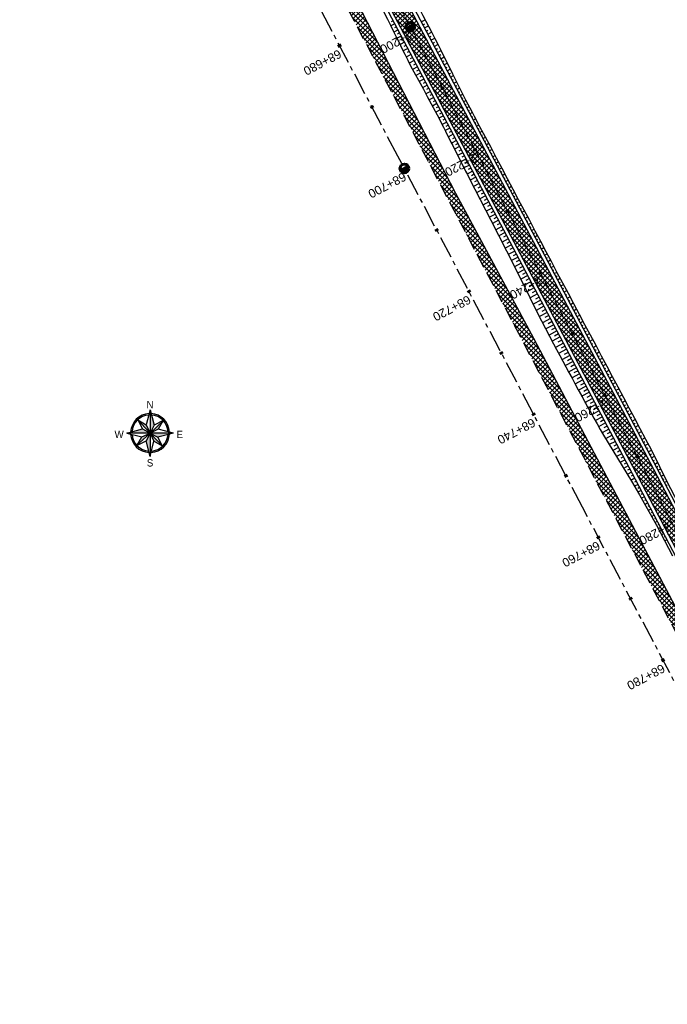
# Model space of a CAD drawing. Header units: metres. Extents: x 7529682 to 7533704, y 5721210 to 5727842.
# Tile 31 of 64: x 7530686 to 7530780, y 5725714 to 5725856. Entities that reach past the tile are written whole.
import ezdxf
from ezdxf.enums import TextEntityAlignment as Align

# ---------------------------------------------------------------- set-up
doc = ezdxf.new("R2010")
doc.units = ezdxf.units.M
doc.linetypes.add('CENTER', pattern=[50.8, 31.75, -6.35, 6.35, -6.35])
doc.linetypes.add('HIDDEN', pattern=[9.525, 6.35, -3.175])
for name, color, linetype in [('C-DROGI-SYTUACJA-ETYKIETY', 7, 'Continuous'), ('D-hatch-pobocza', 131, 'Continuous'), ('D-pobocza', 7, 'Continuous'), ('D-skarpa', 7, 'Continuous'), ('D-skarpa-kreskowanie', 7, 'Continuous')]:
    doc.layers.add(name, color=color, linetype=linetype)
doc.layers.add('D-hatch-ciag-pieszo-rowerowy', color=7, linetype='Continuous', lineweight=13, true_color=0xff9f80)
for name, color, linetype, lineweight in [('D-krawędzie', 7, 'Continuous', 30), ('D-obrzeża', 7, 'Continuous', 30), ('D-opisy', 7, 'Continuous', 30), ('D-oś', 10, 'CENTER', 30), ('PARSI', 252, 'Continuous', 13)]:
    doc.layers.add(name, color=color, linetype=linetype, lineweight=lineweight)
doc.layers.add('poprzeczki', color=7, linetype='Continuous', true_color=0x0000c7)
doc.styles.add('North Arrow Text', font='txt', dxfattribs={"height": 0.1})
doc.styles.get("Standard").update_dxf_attribs({"font": 'arial.ttf'})
pattern_1 = [(45, (0, 0), (-0.33675960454, 0.33675960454), []), (135, (0, 0), (-0.33675960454, -0.33675960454), [])]

# ---------------------------------------------------------------- blocks, each defined once
blk = doc.blocks.new('KRZYZ')
at = {"layer": 'PARSI'}
for p, q in [((5, 0), (-5, 0)), ((0, -5), (0, 5))]:
    blk.add_line(p, q, dxfattribs=at)
blk = doc.blocks.new('orientacja')
at = {"layer": 'D-opisy', "lineweight": 25}
h = blk.add_hatch(color=256, dxfattribs=at)
h.paths.add_polyline_path([(6529063.97, 5548109.12), (6529063.97, 5548093.21), (6529066.73, 5548098.47)])
h.paths.add_polyline_path([(6529072.97, 5548101.66), (6529063.97, 5548093.21), (6529069.55, 5548095.88)])
h.paths.add_polyline_path([(6529079.89, 5548093.21), (6529063.97, 5548093.21), (6529069.23, 5548090.45)])
h.paths.add_polyline_path([(6529063.97, 5548093.21), (6529066.65, 5548087.63), (6529072.42, 5548084.21)])
h.paths.add_polyline_path([(6529063.97, 5548093.21), (6529061.21, 5548087.94), (6529063.97, 5548077.29)])
h.paths.add_polyline_path([(6529063.97, 5548093.21), (6529058.4, 5548090.53), (6529054.98, 5548084.75)])
h.paths.add_polyline_path([(6529058.71, 5548095.97), (6529048.06, 5548093.21), (6529063.97, 5548093.21)])
h.paths.add_polyline_path([(6529061.29, 5548098.78), (6529055.52, 5548102.2), (6529063.97, 5548093.21)])
for points in [[(6529063.97, 5548109.12), (6529061.29, 5548098.78)], [(6529063.97, 5548109.12), (6529063.97, 5548077.29)], [(6529063.97, 5548109.12), (6529066.73, 5548098.47)], [(6529052.23, 5548099.36), (6529053.04, 5548098.94)], [(6529063.97, 5548093.21), (6529054.89, 5548102.87)], [(6529055.52, 5548102.2), (6529058.71, 5548095.97)], [(6529055.52, 5548102.2), (6529061.29, 5548098.78)], [(6529061.29, 5548098.78), (6529063.97, 5548093.21)], [(6529063.97, 5548093.21), (6529073.64, 5548102.28)], [(6529072.97, 5548101.66), (6529066.73, 5548098.47)], [(6529072.97, 5548101.66), (6529069.55, 5548095.88)], [(6529075.92, 5548098.95), (6529075.1, 5548098.55)], [(6529048.06, 5548093.21), (6529058.71, 5548095.97)], [(6529079.89, 5548093.21), (6529048.06, 5548093.21)], [(6529048.06, 5548093.21), (6529058.4, 5548090.53)], [(6529063.97, 5548093.21), (6529054.31, 5548084.13)], [(6529058.4, 5548090.53), (6529063.97, 5548093.21)], [(6529058.71, 5548095.97), (6529063.97, 5548093.21)], [(6529063.97, 5548093.21), (6529061.21, 5548087.94)], [(6529066.73, 5548098.47), (6529063.97, 5548093.21)], [(6529069.55, 5548095.88), (6529063.97, 5548093.21)], [(6529063.97, 5548093.21), (6529073.05, 5548083.54)], [(6529063.97, 5548093.21), (6529069.23, 5548090.45)], [(6529063.97, 5548093.21), (6529066.65, 5548087.63)], [(6529079.89, 5548093.21), (6529069.23, 5548090.45)], [(6529079.89, 5548093.21), (6529069.55, 5548095.88)], [(6529052.02, 5548087.46), (6529052.85, 5548087.86)], [(6529054.98, 5548084.75), (6529058.4, 5548090.53)], [(6529054.98, 5548084.75), (6529061.21, 5548087.94)], [(6529063.97, 5548077.29), (6529061.21, 5548087.94)], [(6529063.97, 5548077.29), (6529066.65, 5548087.63)], [(6529072.42, 5548084.21), (6529066.65, 5548087.63)], [(6529072.42, 5548084.21), (6529069.23, 5548090.45)], [(6529074.9, 5548087.47), (6529075.71, 5548087.05)], [(6529065.76, 5548080.99), (6529065.89, 5548080.09)], [(6529069.32, 5548082.08), (6529069.72, 5548081.26)]]:
    blk.add_lwpolyline(points, dxfattribs=at)
for radius, start, end in [(13.26, 92.99502, 177.00498), (12.34, 94.34345, 175.65655), (13.26, 2.99502, 87.00498), (12.34, 4.34345, 85.65655), (13.26, 182.99502, 267.00498), (12.34, 184.34345, 265.65655), (13.26, 272.99502, 357.00498), (12.34, 274.34345, 355.65655)]:
    blk.add_arc((6529063.97, 5548093.21), radius, start, end, dxfattribs=at)
at = {"layer": 'D-opisy', "lineweight": 25, "xscale": 0.6489600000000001, "yscale": 0.6489600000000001, "zscale": 0.6489600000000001, "rotation": 306.822681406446}
blk.add_blockref('KRZYZ', (6529063.97, 5548093.21), dxfattribs=at)
at = {"layer": 'D-opisy', "lineweight": 25, "style": 'North Arrow Text'}
for s, p in [('N', (6529063.97, 5548108.61)), ('W', (6529042.87, 5548088.29)), ('E', (6529084.28, 5548088.29)), ('S', (6529063.97, 5548068.88))]:
    blk.add_text(s, height=4.96, dxfattribs=at).set_placement(p, align=Align.BOTTOM_CENTER)
blk = doc.blocks.new('kilometraz')
at = {"linetype": 'ByBlock', "lineweight": -2}
blk.add_hatch(color=0, dxfattribs=at).paths.add_polyline_path([(0, -0.28125, 0.41421356), (0.28125, 0, 0.41421356), (0, 0.28125)])
at = {"color": 0, "linetype": 'ByBlock', "lineweight": -2}
blk.add_line((0, 0.28125), (0, -0.28125), dxfattribs=at)
blk.add_circle((0, 0), 0.28125, dxfattribs=at)
blk = doc.blocks.new('AeccTickLine')
at = {"color": 0, "linetype": 'ByBlock', "lineweight": -2}
blk.add_line((0, 1), (0, -1), dxfattribs=at)

msp = doc.modelspace()

# ---------------------------------------------------------------- hatches: boundary and pattern name
at = {"layer": 'D-hatch-ciag-pieszo-rowerowy'}
h = msp.add_hatch(dxfattribs=at)
h.set_pattern_fill('ANSI37', color=256, scale=0.15, style=0)
h.set_pattern_definition(pattern_1)
h.paths.add_polyline_path([(7530714.41, 5725910.76), (7530696.21, 5725945.27), (7530692.66, 5725952.01), (7530691.54, 5725951.45), (7530695.1, 5725944.69), (7530713.31, 5725910.18), (7530731.23, 5725876.24), (7530749.94, 5725840.8), (7530759.63, 5725822.46), (7530760.74, 5725823.04), (7530751.05, 5725841.38), (7530732.33, 5725876.83)])
h.paths.add_polyline_path([(7530713.31, 5725910.18), (7530695.1, 5725944.69), (7530691.54, 5725951.45), (7530690.43, 5725950.89), (7530693.99, 5725944.1), (7530712.2, 5725909.6), (7530730.12, 5725875.66), (7530748.84, 5725840.22), (7530758.52, 5725821.88), (7530759.63, 5725822.46), (7530749.94, 5725840.8), (7530731.23, 5725876.24)])
h = msp.add_hatch(dxfattribs=at)
h.set_pattern_fill('ANSI37', color=256, scale=0.15, style=0)
h.set_pattern_definition(pattern_1)
edge = h.paths.add_edge_path()
edge.add_line((7530776.61, 5725790.32), (7530759.63, 5725822.46))
edge.add_line((7530759.63, 5725822.46), (7530758.52, 5725821.88))
edge.add_line((7530758.52, 5725821.88), (7530775.5, 5725789.74))
edge.add_line((7530775.5, 5725789.74), (7530792.73, 5725756.83))
edge.add_line((7530792.73, 5725756.83), (7530803.87, 5725735.73))
edge.add_arc((7530538.59, 5725595.64), 300, 26.8973, 27.8367, ccw=False)
edge.add_line((7530806.13, 5725731.36), (7530814.97, 5725713.94))
edge.add_line((7530814.97, 5725713.94), (7530815.85, 5725714.98))
edge.add_line((7530815.85, 5725714.98), (7530807.24, 5725731.94))
edge.add_arc((7530539.69, 5725596.23), 300, 26.8973, 27.8367)
edge.add_line((7530804.98, 5725736.31), (7530793.84, 5725757.42))
edge.add_line((7530793.84, 5725757.42), (7530776.61, 5725790.32))
edge = h.paths.add_edge_path()
edge.add_line((7530816.04, 5725715.21), (7530816.72, 5725716.02))
edge.add_line((7530816.72, 5725716.02), (7530808.34, 5725732.53))
edge.add_arc((7530540.8, 5725596.81), 300, 26.8973, 27.8367)
edge.add_line((7530806.08, 5725736.9), (7530794.94, 5725758))
edge.add_line((7530794.94, 5725758), (7530777.71, 5725790.9))
edge.add_line((7530777.71, 5725790.9), (7530760.74, 5725823.04))
edge.add_line((7530760.74, 5725823.04), (7530759.63, 5725822.46))
edge.add_line((7530759.63, 5725822.46), (7530776.61, 5725790.32))
edge.add_line((7530776.61, 5725790.32), (7530793.84, 5725757.42))
edge.add_line((7530793.84, 5725757.42), (7530804.98, 5725736.31))
edge.add_arc((7530539.69, 5725596.23), 300, 26.8973, 27.8367, ccw=False)
edge.add_line((7530807.24, 5725731.94), (7530815.85, 5725714.98))
edge.add_line((7530815.85, 5725714.98), (7530816.04, 5725715.21))
at = {"layer": 'D-hatch-pobocza'}
h = msp.add_hatch(dxfattribs=at)
h.set_pattern_fill('ANSI37', color=256, scale=0.15, style=0)
h.set_pattern_definition(pattern_1)
h.paths.add_polyline_path([(7530720.98, 5725884.44), (7530708.37, 5725908.34), (7530695.8, 5725932.28), (7530687.36, 5725949.02), (7530675.51, 5725970.87), (7530663.29, 5725994.02), (7530649.63, 5726020.19), (7530635.9, 5726046.17), (7530600.69, 5726114.06), (7530599.74, 5726113.51), (7530641.56, 5726032.01), (7530660.96, 5725995.07), (7530689.13, 5725941.54), (7530707.34, 5725907.03), (7530725.26, 5725873.09), (7530743.97, 5725837.65), (7530770.53, 5725787.12), (7530787.86, 5725754.27), (7530809.81, 5725712.7), (7530812.03, 5725712.54), (7530798.84, 5725737.15), (7530787.35, 5725758.8), (7530776.05, 5725780.2), (7530760.43, 5725809.79), (7530749.22, 5725830.63), (7530733.52, 5725861.06)])

# ---------------------------------------------------------------- linework, layer by layer
at = {"layer": 'D-krawędzie', "linetype": 'HIDDEN', "ltscale": 0.3, "flags": 128}
msp.add_lwpolyline([(7530572.01, 5726166.06), (7530599.74, 5726113.52), (7530641.56, 5726032.01), (7530660.96, 5725995.07), (7530689.13, 5725941.54), (7530707.34, 5725907.03), (7530725.26, 5725873.09), (7530743.97, 5725837.65), (7530770.53, 5725787.12), (7530787.86, 5725754.27), (7530809.9, 5725712.54), (7530824.74, 5725684.39), (7530840.86, 5725653.69), (7530860.68, 5725616.15), (7530865.28, 5725607.39), (7530878.05, 5725583.08), (7530918.17, 5725507.18), (7530950.16, 5725446.31), (7530993.42, 5725364.26), (7531022.77, 5725308.72), (7531053.81, 5725249.87), (7531081.17, 5725197.87), (7531103.9, 5725154.54), (7531128.12, 5725108.45), (7531149.3, 5725068.25), (7531167.38, 5725033.77), (7531197.16, 5724976.99), (7531228.15, 5724918.03), (7531253.15, 5724870.49), (7531286.8, 5724806.65), (7531306.74, 5724768.66), (7531335.09, 5724714.65), (7531357.32, 5724672.44), (7531373.64, 5724641.45), (7531392.16, 5724606), (7531418.48, 5724555.85), (7531439.73, 5724515.58), (7531476.36, 5724446.19), (7531491.8, 5724416.76), (7531531.9, 5724339.93), (7531557.23, 5724291.66), (7531569.85, 5724267.58), (7531591.38, 5724226.55), (7531610, 5724191.1), (7531616.88, 5724178), (7531629.98, 5724153.03), (7531641.01, 5724132.02), (7531664.91, 5724087.62), (7531677.64, 5724064.79), (7531683.11, 5724054.99), (7531686.75, 5724048.18), (7531695.45, 5724031.7), (7531703.75, 5724015.92), (7531709.21, 5724005.51), (7531719.39, 5723986.15), (7531726.3, 5723973), (7531732.74, 5723960.74), (7531735.13, 5723956.19)], dxfattribs=at)
at = {"layer": 'D-obrzeża'}
for points in [[(7530816.72, 5725716.02), (7530808.34, 5725732.53, 0.004099), (7530806.08, 5725736.9), (7530794.94, 5725758), (7530777.71, 5725790.9), (7530751.05, 5725841.38), (7530732.33, 5725876.83), (7530714.41, 5725910.76), (7530696.21, 5725945.27), (7530668.05, 5725998.78), (7530664.91, 5726005.01, 0.00515), (7530662.07, 5726010.5), (7530653.61, 5726026.49, -0.00515), (7530650.77, 5726031.98), (7530642.16, 5726049.1), (7530627.43, 5726076.94), (7530607.07, 5726115.58, 0.017191), (7530603.66, 5726121.55), (7530600.46, 5726126.73, -0.223174), (7530600.17, 5726129.27), (7530602.62, 5726136.56), (7530601.53, 5726138.66)], [(7530597.42, 5726127.91, 0.123992), (7530598.09, 5726125.82), (7530601.49, 5726120.31, -0.017191), (7530604.9, 5726114.34), (7530625.21, 5726075.79), (7530639.93, 5726047.96), (7530648.54, 5726030.86, 0.00515), (7530651.37, 5726025.37), (7530659.84, 5726009.38, -0.00515), (7530662.68, 5726003.89), (7530665.83, 5725997.63), (7530693.99, 5725944.1), (7530712.2, 5725909.6), (7530730.12, 5725875.66), (7530748.84, 5725840.22), (7530775.5, 5725789.74), (7530792.73, 5725756.83), (7530803.87, 5725735.73, -0.004099), (7530806.13, 5725731.36), (7530819.01, 5725705.98)]]:
    msp.add_lwpolyline(points, format="xyb", dxfattribs=at)
at = {"layer": 'D-oś', "ltscale": 0.1}
msp.add_lwpolyline([(7530915.08, 5725505.55), (7530874.95, 5725581.45), (7530862.19, 5725605.76), (7530857.58, 5725614.52), (7530837.76, 5725652.06), (7530821.64, 5725682.76), (7530806.8, 5725710.91), (7530784.77, 5725752.63), (7530767.43, 5725785.49), (7530740.87, 5725836.02), (7530722.16, 5725871.46), (7530704.24, 5725905.4), (7530686.03, 5725939.91), (7530657.86, 5725993.44), (7530638.45, 5726030.39), (7530594.85, 5726110.89), (7530594.85, 5726110.89), (7530594.85, 5726110.89), (7530540.21, 5726214.45)], dxfattribs=at)
at = {"layer": 'D-oś', "ltscale": 0.03}
msp.add_lwpolyline([(7530731.23, 5725876.24), (7530749.94, 5725840.8), (7530776.61, 5725790.32), (7530793.84, 5725757.42), (7530804.98, 5725736.31, -0.004099), (7530807.24, 5725731.94), (7530820.11, 5725706.57), (7530830.27, 5725687.3), (7530846.39, 5725656.6), (7530866.2, 5725619.07), (7530877.76, 5725597.08, 0.133536), (7530884.91, 5725589.39), (7530887.48, 5725587.79, -0.133608), (7530894.64, 5725580.1), (7530904.4, 5725561.51, -0.112773)], format="xyb", dxfattribs=at)
at = {"layer": 'D-pobocza'}
for points in [[(7530817.07, 5725716.43), (7530808.79, 5725732.76, 0.004099), (7530806.53, 5725737.13), (7530795.38, 5725758.23), (7530778.16, 5725791.14), (7530751.49, 5725841.62), (7530732.77, 5725877.06), (7530714.85, 5725911), (7530696.65, 5725945.5), (7530668.49, 5725999.02), (7530665.36, 5726005.24, 0.00515), (7530662.52, 5726010.73), (7530654.05, 5726026.72, -0.00515), (7530651.22, 5726032.21), (7530642.6, 5726049.33), (7530627.87, 5726077.17), (7530607.52, 5726115.82, 0.017191), (7530604.09, 5726121.81), (7530600.89, 5726126.99, -0.095206), (7530600.55, 5726127.88)], [(7530602.01, 5726118.49, -0.012618), (7530604.46, 5726114.11), (7530624.76, 5726075.56), (7530639.48, 5726047.74), (7530648.09, 5726030.63, 0.00515), (7530650.93, 5726025.14), (7530659.4, 5726009.16, -0.00515), (7530662.23, 5726003.66), (7530665.39, 5725997.4), (7530693.55, 5725943.87), (7530711.76, 5725909.36), (7530729.68, 5725875.43), (7530748.39, 5725839.98), (7530775.06, 5725789.51), (7530792.29, 5725756.6), (7530803.43, 5725735.5, -0.004099), (7530805.69, 5725731.13), (7530814.62, 5725713.53)]]:
    msp.add_lwpolyline(points, format="xyb", dxfattribs=at)
msp.add_lwpolyline([(7530798.84, 5725737.15), (7530787.35, 5725758.8), (7530776.05, 5725780.2), (7530760.43, 5725809.79), (7530749.22, 5725830.63), (7530733.52, 5725861.06), (7530720.98, 5725884.44), (7530708.37, 5725908.34), (7530695.8, 5725932.28), (7530687.36, 5725949.02), (7530675.51, 5725970.87), (7530663.29, 5725994.02), (7530649.63, 5726020.19), (7530635.9, 5726046.17), (7530600.69, 5726114.06), (7530599.74, 5726113.51)], dxfattribs=at)
at = {"layer": 'D-skarpa', "linetype": 'Continuous'}
for points in [[(7530739.99, 5725864.54, -0.009506), (7530747.04, 5725851.31), (7530748.74, 5725847.87), (7530749.26, 5725846.82), (7530750.62, 5725844.13), (7530751.54, 5725842.37), (7530751.84, 5725841.8, 0.000237), (7530777.32, 5725793.79), (7530778.56, 5725791.35), (7530779.54, 5725789.3), (7530781.84, 5725784.86)], [(7530736.03, 5725862.45, -0.001667), (7530742.69, 5725849.01), (7530744.54, 5725845.65), (7530745.1, 5725844.63), (7530746.52, 5725841.96), (7530747.43, 5725840.2), (7530747.72, 5725839.63, -0.001221), (7530751.93, 5725831.27), (7530754.23, 5725826.83), (7530756.51, 5725822.38), (7530758.75, 5725817.91), (7530760.99, 5725813.44), (7530763.29, 5725809, 0.00634), (7530770.47, 5725795.83), (7530774.5, 5725789.21), (7530775.65, 5725787.26), (7530778.12, 5725782.91), (7530780.39, 5725778.46)]]:
    msp.add_lwpolyline(points, format="xyb", dxfattribs=at)
at = {"layer": 'D-skarpa-kreskowanie', "linetype": 'Continuous'}
for p, q in [((7530740.42, 5725855.08, 107.35), (7530739.86, 5725854.79, 106.92)), ((7530740.19, 5725855.53, 107.36), (7530739.91, 5725855.38, 107.15)), ((7530744.23, 5725855.37, 107.46), (7530744.79, 5725855.67, 107.03)), ((7530744.46, 5725854.93, 107.45), (7530744.74, 5725855.08, 107.24)), ((7530744.69, 5725854.48, 107.44), (7530745.25, 5725854.78, 107.02)), ((7530740.89, 5725854.2, 107.33), (7530740.3, 5725853.89, 106.89)), ((7530740.65, 5725854.64, 107.34), (7530740.37, 5725854.49, 107.13)), ((7530741.35, 5725853.32, 107.32), (7530740.75, 5725853, 106.86)), ((7530741.12, 5725853.76, 107.33), (7530740.82, 5725853.6, 107.1)), ((7530744.93, 5725854.04, 107.44), (7530745.2, 5725854.19, 107.23)), ((7530745.16, 5725853.6, 107.43), (7530745.71, 5725853.89, 107.01)), ((7530741.82, 5725852.43, 107.31), (7530741.18, 5725852.1, 106.83)), ((7530741.59, 5725852.87, 107.31), (7530741.28, 5725852.71, 107.08)), ((7530742.05, 5725851.99, 107.3), (7530741.73, 5725851.82, 107.05)), ((7530745.39, 5725853.16, 107.42), (7530745.67, 5725853.3, 107.22)), ((7530745.63, 5725852.72, 107.41), (7530746.17, 5725853, 107.01)), ((7530745.86, 5725852.27, 107.41), (7530746.13, 5725852.42, 107.21)), ((7530746.09, 5725851.83, 107.4), (7530746.63, 5725852.11, 107)), ((7530742.29, 5725851.55, 107.29), (7530741.62, 5725851.2, 106.79)), ((7530742.75, 5725850.66, 107.28), (7530742.06, 5725850.3, 106.76)), ((7530742.52, 5725851.11, 107.29), (7530742.18, 5725850.93, 107.03)), ((7530746.33, 5725851.39, 107.39), (7530746.59, 5725851.53, 107.19)), ((7530746.56, 5725850.95, 107.39), (7530747.09, 5725851.22, 106.99)), ((7530746.8, 5725850.51, 107.38), (7530747.05, 5725850.64, 107.19)), ((7530743.22, 5725849.78, 107.26), (7530742.5, 5725849.4, 106.72)), ((7530742.99, 5725850.22, 107.27), (7530742.63, 5725850.03, 107)), ((7530743.45, 5725849.34, 107.26), (7530743.09, 5725849.14, 106.98)), ((7530747.03, 5725850.06, 107.37), (7530747.53, 5725850.33, 107)), ((7530747.26, 5725849.62, 107.37), (7530747.51, 5725849.75, 107.18)), ((7530747.5, 5725849.18, 107.36), (7530747.97, 5725849.43, 107)), ((7530743.69, 5725848.89, 107.25), (7530742.96, 5725848.51, 106.7)), ((7530744.15, 5725848.01, 107.24), (7530743.45, 5725847.64, 106.7)), ((7530743.92, 5725848.45, 107.24), (7530743.56, 5725848.26, 106.97)), ((7530747.73, 5725848.74, 107.35), (7530747.96, 5725848.86, 107.18)), ((7530747.96, 5725848.29, 107.35), (7530748.41, 5725848.53, 107.01)), ((7530748.2, 5725847.85, 107.34), (7530748.42, 5725847.97, 107.17)), ((7530744.62, 5725847.13, 107.22), (7530743.93, 5725846.76, 106.7)), ((7530744.39, 5725847.57, 107.23), (7530744.04, 5725847.38, 106.97)), ((7530745.09, 5725846.24, 107.21), (7530744.41, 5725845.88, 106.7)), ((7530744.86, 5725846.68, 107.22), (7530744.51, 5725846.5, 106.96)), ((7530748.43, 5725847.41, 107.33), (7530748.86, 5725847.64, 107.01)), ((7530748.66, 5725846.97, 107.33), (7530748.87, 5725847.08, 107.17)), ((7530748.9, 5725846.53, 107.32), (7530749.3, 5725846.74, 107.02)), ((7530745.56, 5725845.36, 107.2), (7530744.89, 5725845.01, 106.7)), ((7530745.32, 5725845.8, 107.2), (7530744.99, 5725845.62, 106.95)), ((7530745.79, 5725844.92, 107.19), (7530745.46, 5725844.74, 106.94)), ((7530749.13, 5725846.08, 107.32), (7530749.33, 5725846.19, 107.17)), ((7530749.36, 5725845.64, 107.32), (7530749.75, 5725845.85, 107.02)), ((7530749.6, 5725845.2, 107.31), (7530749.79, 5725845.3, 107.17)), ((7530749.83, 5725844.76, 107.31), (7530750.21, 5725844.96, 107.03)), ((7530746.02, 5725844.47, 107.19), (7530745.37, 5725844.13, 106.69)), ((7530746.49, 5725843.59, 107.18), (7530745.84, 5725843.24, 106.69)), ((7530746.26, 5725844.03, 107.19), (7530745.93, 5725843.86, 106.94)), ((7530750.06, 5725844.32, 107.31), (7530750.25, 5725844.41, 107.17)), ((7530750.3, 5725843.87, 107.31), (7530750.66, 5725844.06, 107.03)), ((7530750.53, 5725843.43, 107.31), (7530750.71, 5725843.53, 107.17)), ((7530746.96, 5725842.7, 107.18), (7530746.31, 5725842.36, 106.69)), ((7530746.72, 5725843.15, 107.18), (7530746.4, 5725842.97, 106.93)), ((7530747.19, 5725842.26, 107.18), (7530746.87, 5725842.09, 106.93)), ((7530750.76, 5725842.99, 107.31), (7530751.12, 5725843.18, 107.04)), ((7530751, 5725842.55, 107.31), (7530751.18, 5725842.64, 107.18)), ((7530751.23, 5725842.11, 107.31), (7530751.58, 5725842.29, 107.05)), ((7530747.42, 5725841.82, 107.18), (7530746.77, 5725841.48, 106.68)), ((7530747.89, 5725840.94, 107.18), (7530747.23, 5725840.59, 106.68)), ((7530747.66, 5725841.38, 107.18), (7530747.33, 5725841.2, 106.93)), ((7530751.46, 5725841.66, 107.32), (7530751.64, 5725841.76, 107.18)), ((7530751.7, 5725841.22, 107.32), (7530752.05, 5725841.41, 107.05)), ((7530751.93, 5725840.78, 107.33), (7530752.11, 5725840.87, 107.19)), ((7530748.36, 5725840.05, 107.19), (7530747.68, 5725839.7, 106.68)), ((7530748.12, 5725840.49, 107.18), (7530747.79, 5725840.32, 106.93)), ((7530748.82, 5725839.17, 107.2), (7530748.13, 5725838.8, 106.67)), ((7530748.59, 5725839.61, 107.19), (7530748.25, 5725839.43, 106.93)), ((7530752.17, 5725840.34, 107.33), (7530752.52, 5725840.53, 107.06)), ((7530752.4, 5725839.89, 107.34), (7530752.58, 5725839.99, 107.2)), ((7530752.63, 5725839.45, 107.34), (7530752.99, 5725839.64, 107.07)), ((7530749.29, 5725838.28, 107.21), (7530748.58, 5725837.91, 106.67)), ((7530749.06, 5725838.73, 107.2), (7530748.71, 5725838.54, 106.94)), ((7530749.53, 5725837.84, 107.21), (7530749.16, 5725837.65, 106.94)), ((7530752.87, 5725839.01, 107.35), (7530753.05, 5725839.11, 107.21)), ((7530753.1, 5725838.57, 107.36), (7530753.46, 5725838.76, 107.08)), ((7530753.33, 5725838.13, 107.36), (7530753.52, 5725838.22, 107.22)), ((7530753.57, 5725837.68, 107.37), (7530753.94, 5725837.88, 107.09)), ((7530749.76, 5725837.4, 107.22), (7530749.02, 5725837.01, 106.66)), ((7530750.23, 5725836.52, 107.23), (7530749.47, 5725836.11, 106.66)), ((7530749.99, 5725836.96, 107.23), (7530749.62, 5725836.76, 106.94)), ((7530753.8, 5725837.24, 107.37), (7530753.99, 5725837.34, 107.23)), ((7530754.03, 5725836.8, 107.38), (7530754.4, 5725837, 107.1)), ((7530754.27, 5725836.36, 107.39), (7530754.45, 5725836.46, 107.25)), ((7530750.69, 5725835.63, 107.24), (7530749.92, 5725835.22, 106.66)), ((7530750.46, 5725836.07, 107.24), (7530750.07, 5725835.87, 106.95)), ((7530750.93, 5725835.19, 107.25), (7530750.54, 5725834.98, 106.95)), ((7530754.5, 5725835.92, 107.39), (7530754.87, 5725836.11, 107.11)), ((7530754.73, 5725835.47, 107.4), (7530754.92, 5725835.57, 107.26)), ((7530754.97, 5725835.03, 107.4), (7530755.34, 5725835.23, 107.12)), ((7530751.16, 5725834.75, 107.26), (7530750.37, 5725834.33, 106.66)), ((7530751.63, 5725833.86, 107.27), (7530750.83, 5725833.44, 106.66)), ((7530751.39, 5725834.3, 107.26), (7530751, 5725834.09, 106.96)), ((7530755.2, 5725834.59, 107.41), (7530755.39, 5725834.69, 107.27)), ((7530755.44, 5725834.15, 107.41), (7530755.81, 5725834.35, 107.13)), ((7530755.67, 5725833.7, 107.42), (7530755.86, 5725833.8, 107.28)), ((7530755.9, 5725833.26, 107.43), (7530756.28, 5725833.46, 107.14)), ((7530752.09, 5725832.98, 107.28), (7530751.28, 5725832.55, 106.67)), ((7530751.86, 5725833.42, 107.27), (7530751.46, 5725833.21, 106.97)), ((7530752.56, 5725832.09, 107.29), (7530751.74, 5725831.66, 106.67)), ((7530752.33, 5725832.54, 107.28), (7530751.92, 5725832.32, 106.98)), ((7530756.14, 5725832.82, 107.43), (7530756.32, 5725832.92, 107.29)), ((7530756.37, 5725832.38, 107.44), (7530756.75, 5725832.58, 107.15)), ((7530753.03, 5725831.21, 107.3), (7530752.19, 5725830.77, 106.67)), ((7530752.79, 5725831.65, 107.3), (7530752.38, 5725831.43, 106.98)), ((7530753.26, 5725830.77, 107.31), (7530752.84, 5725830.55, 106.99)), ((7530756.6, 5725831.94, 107.44), (7530756.79, 5725832.04, 107.3)), ((7530756.84, 5725831.49, 107.45), (7530757.22, 5725831.69, 107.16)), ((7530757.07, 5725831.05, 107.46), (7530757.26, 5725831.15, 107.31)), ((7530757.3, 5725830.61, 107.46), (7530757.68, 5725830.81, 107.17)), ((7530753.5, 5725830.33, 107.31), (7530752.65, 5725829.88, 106.68)), ((7530753.96, 5725829.44, 107.33), (7530753.11, 5725828.99, 106.69)), ((7530753.73, 5725829.88, 107.32), (7530753.31, 5725829.66, 107)), ((7530757.54, 5725830.17, 107.47), (7530757.73, 5725830.27, 107.32)), ((7530757.77, 5725829.73, 107.47), (7530758.15, 5725829.93, 107.19)), ((7530758, 5725829.28, 107.48), (7530758.2, 5725829.39, 107.33)), ((7530754.43, 5725828.56, 107.34), (7530753.57, 5725828.11, 106.69)), ((7530754.2, 5725829, 107.33), (7530753.77, 5725828.77, 107.01)), ((7530754.66, 5725828.12, 107.34), (7530754.23, 5725827.89, 107.02)), ((7530758.24, 5725828.84, 107.49), (7530758.62, 5725829.04, 107.2)), ((7530758.47, 5725828.4, 107.49), (7530758.66, 5725828.5, 107.35)), ((7530758.7, 5725827.96, 107.5), (7530759.09, 5725828.16, 107.21)), ((7530754.9, 5725827.67, 107.35), (7530754.04, 5725827.22, 106.7)), ((7530755.36, 5725826.79, 107.36), (7530754.49, 5725826.33, 106.7)), ((7530755.13, 5725827.23, 107.35), (7530754.7, 5725827, 107.03)), ((7530758.94, 5725827.52, 107.5), (7530759.13, 5725827.62, 107.36)), ((7530759.17, 5725827.07, 107.51), (7530759.56, 5725827.28, 107.22)), ((7530759.41, 5725826.63, 107.51), (7530759.6, 5725826.73, 107.37)), ((7530759.64, 5725826.19, 107.52), (7530760.03, 5725826.39, 107.23)), ((7530755.83, 5725825.9, 107.37), (7530754.95, 5725825.44, 106.71)), ((7530755.6, 5725826.35, 107.37), (7530755.16, 5725826.12, 107.04)), ((7530756.3, 5725825.02, 107.38), (7530755.4, 5725824.55, 106.71)), ((7530756.06, 5725825.46, 107.38), (7530755.62, 5725825.23, 107.04)), ((7530759.87, 5725825.75, 107.53), (7530760.07, 5725825.85, 107.38)), ((7530760.11, 5725825.3, 107.53), (7530760.5, 5725825.51, 107.24)), ((7530760.34, 5725824.86, 107.54), (7530760.54, 5725824.97, 107.39)), ((7530756.77, 5725824.14, 107.4), (7530755.86, 5725823.66, 106.71)), ((7530756.53, 5725824.58, 107.39), (7530756.08, 5725824.34, 107.05)), ((7530757, 5725823.69, 107.4), (7530756.54, 5725823.45, 107.06)), ((7530760.57, 5725824.42, 107.54), (7530760.96, 5725824.63, 107.25)), ((7530760.81, 5725823.98, 107.55), (7530761, 5725824.08, 107.4)), ((7530761.04, 5725823.54, 107.56), (7530761.43, 5725823.74, 107.26)), ((7530757.23, 5725823.25, 107.41), (7530756.31, 5725822.77, 106.72)), ((7530757.7, 5725822.37, 107.42), (7530756.76, 5725821.87, 106.71)), ((7530757.47, 5725822.81, 107.41), (7530757, 5725822.57, 107.06)), ((7530761.27, 5725823.09, 107.56), (7530761.47, 5725823.2, 107.41)), ((7530761.51, 5725822.65, 107.57), (7530761.9, 5725822.86, 107.27)), ((7530761.74, 5725822.21, 107.57), (7530761.94, 5725822.31, 107.42)), ((7530758.17, 5725821.48, 107.43), (7530757.21, 5725820.98, 106.71)), ((7530757.93, 5725821.93, 107.43), (7530757.46, 5725821.68, 107.07)), ((7530758.4, 5725821.04, 107.44), (7530757.92, 5725820.79, 107.07)), ((7530761.97, 5725821.77, 107.58), (7530762.37, 5725821.98, 107.28)), ((7530762.21, 5725821.33, 107.58), (7530762.41, 5725821.43, 107.44)), ((7530762.44, 5725820.88, 107.59), (7530762.84, 5725821.09, 107.29)), ((7530758.63, 5725820.6, 107.44), (7530757.66, 5725820.08, 106.71)), ((7530759.1, 5725819.72, 107.45), (7530758.11, 5725819.19, 106.71)), ((7530758.87, 5725820.16, 107.45), (7530758.38, 5725819.9, 107.08)), ((7530762.68, 5725820.44, 107.6), (7530762.87, 5725820.55, 107.45)), ((7530762.91, 5725820, 107.6), (7530763.31, 5725820.21, 107.3)), ((7530763.14, 5725819.56, 107.61), (7530763.34, 5725819.66, 107.46)), ((7530763.38, 5725819.12, 107.61), (7530763.78, 5725819.33, 107.31)), ((7530759.57, 5725818.83, 107.47), (7530758.55, 5725818.3, 106.7)), ((7530759.33, 5725819.27, 107.46), (7530758.83, 5725819.01, 107.08)), ((7530760.03, 5725817.95, 107.48), (7530759, 5725817.4, 106.7)), ((7530759.8, 5725818.39, 107.47), (7530759.29, 5725818.12, 107.09)), ((7530763.61, 5725818.67, 107.62), (7530763.81, 5725818.78, 107.47)), ((7530763.84, 5725818.23, 107.63), (7530764.25, 5725818.44, 107.32)), ((7530764.08, 5725817.79, 107.63), (7530764.28, 5725817.9, 107.48)), ((7530760.5, 5725817.06, 107.49), (7530759.45, 5725816.51, 106.7)), ((7530760.27, 5725817.5, 107.48), (7530759.75, 5725817.23, 107.09)), ((7530760.74, 5725816.62, 107.5), (7530760.2, 5725816.34, 107.1)), ((7530764.31, 5725817.35, 107.64), (7530764.71, 5725817.56, 107.33)), ((7530764.54, 5725816.9, 107.64), (7530764.75, 5725817.01, 107.49)), ((7530764.78, 5725816.46, 107.65), (7530765.18, 5725816.68, 107.34)), ((7530760.97, 5725816.18, 107.5), (7530759.9, 5725815.61, 106.69)), ((7530761.44, 5725815.29, 107.51), (7530760.35, 5725814.72, 106.69)), ((7530761.2, 5725815.74, 107.51), (7530760.66, 5725815.45, 107.1)), ((7530765.01, 5725816.02, 107.66), (7530765.21, 5725816.13, 107.5)), ((7530765.24, 5725815.58, 107.66), (7530765.65, 5725815.79, 107.35)), ((7530765.48, 5725815.14, 107.67), (7530765.68, 5725815.24, 107.51)), ((7530761.9, 5725814.41, 107.52), (7530760.79, 5725813.82, 106.69)), ((7530761.67, 5725814.85, 107.52), (7530761.12, 5725814.56, 107.1)), ((7530762.14, 5725813.97, 107.53), (7530761.58, 5725813.67, 107.11)), ((7530765.71, 5725814.69, 107.67), (7530766.12, 5725814.91, 107.36)), ((7530765.94, 5725814.25, 107.68), (7530766.15, 5725814.36, 107.52)), ((7530766.18, 5725813.81, 107.68), (7530766.59, 5725814.03, 107.38)), ((7530762.37, 5725813.53, 107.54), (7530761.25, 5725812.93, 106.69)), ((7530762.84, 5725812.64, 107.55), (7530761.71, 5725812.04, 106.7)), ((7530762.6, 5725813.08, 107.54), (7530762.04, 5725812.79, 107.12)), ((7530763.07, 5725812.2, 107.55), (7530762.5, 5725811.9, 107.13)), ((7530766.41, 5725813.37, 107.69), (7530766.62, 5725813.48, 107.54)), ((7530766.65, 5725812.93, 107.7), (7530767.06, 5725813.14, 107.39)), ((7530766.88, 5725812.48, 107.7), (7530767.09, 5725812.59, 107.55)), ((7530767.11, 5725812.04, 107.71), (7530767.53, 5725812.26, 107.4)), ((7530763.3, 5725811.76, 107.56), (7530762.17, 5725811.16, 106.7)), ((7530763.77, 5725810.87, 107.57), (7530762.63, 5725810.27, 106.71)), ((7530763.54, 5725811.32, 107.57), (7530762.97, 5725811.01, 107.14)), ((7530767.35, 5725811.6, 107.71), (7530767.55, 5725811.71, 107.56)), ((7530767.58, 5725811.16, 107.72), (7530767.99, 5725811.38, 107.41)), ((7530767.81, 5725810.72, 107.73), (7530768.02, 5725810.83, 107.57)), ((7530764.24, 5725809.99, 107.58), (7530763.09, 5725809.38, 106.71)), ((7530764, 5725810.43, 107.58), (7530763.43, 5725810.13, 107.14)), ((7530764.47, 5725809.55, 107.59), (7530763.89, 5725809.24, 107.15)), ((7530768.05, 5725810.27, 107.73), (7530768.46, 5725810.49, 107.42)), ((7530768.28, 5725809.83, 107.74), (7530768.49, 5725809.94, 107.58)), ((7530768.51, 5725809.39, 107.74), (7530768.93, 5725809.61, 107.43)), ((7530764.71, 5725809.1, 107.6), (7530763.55, 5725808.49, 106.72)), ((7530765.17, 5725808.22, 107.61), (7530764.01, 5725807.6, 106.73)), ((7530764.94, 5725808.66, 107.6), (7530764.36, 5725808.36, 107.16)), ((7530768.75, 5725808.95, 107.75), (7530768.96, 5725809.06, 107.59)), ((7530768.98, 5725808.5, 107.75), (7530769.4, 5725808.73, 107.44)), ((7530769.21, 5725808.06, 107.76), (7530769.42, 5725808.17, 107.6)), ((7530765.64, 5725807.34, 107.62), (7530764.47, 5725806.72, 106.74)), ((7530765.41, 5725807.78, 107.61), (7530764.82, 5725807.47, 107.17)), ((7530765.87, 5725806.89, 107.62), (7530765.29, 5725806.58, 107.18)), ((7530769.45, 5725807.62, 107.77), (7530769.87, 5725807.84, 107.45)), ((7530769.68, 5725807.18, 107.77), (7530769.89, 5725807.29, 107.61)), ((7530769.91, 5725806.74, 107.78), (7530770.34, 5725806.96, 107.46)), ((7530766.11, 5725806.45, 107.63), (7530764.93, 5725805.83, 106.74)), ((7530766.57, 5725805.57, 107.64), (7530765.39, 5725804.94, 106.75)), ((7530766.34, 5725806.01, 107.64), (7530765.75, 5725805.7, 107.19)), ((7530766.81, 5725805.13, 107.65), (7530766.21, 5725804.81, 107.2)), ((7530770.15, 5725806.29, 107.78), (7530770.36, 5725806.41, 107.62)), ((7530770.38, 5725805.85, 107.79), (7530770.81, 5725806.08, 107.47)), ((7530770.62, 5725805.41, 107.8), (7530770.83, 5725805.52, 107.64)), ((7530770.85, 5725804.97, 107.8), (7530771.27, 5725805.19, 107.48)), ((7530767.04, 5725804.68, 107.65), (7530765.86, 5725804.06, 106.76)), ((7530767.51, 5725803.8, 107.67), (7530766.33, 5725803.18, 106.78)), ((7530767.27, 5725804.24, 107.66), (7530766.68, 5725803.93, 107.21)), ((7530771.08, 5725804.53, 107.81), (7530771.3, 5725804.64, 107.65)), ((7530771.32, 5725804.08, 107.81), (7530771.74, 5725804.31, 107.49)), ((7530771.55, 5725803.64, 107.82), (7530771.76, 5725803.75, 107.66)), ((7530767.98, 5725802.92, 107.68), (7530766.8, 5725802.29, 106.79)), ((7530767.74, 5725803.36, 107.67), (7530767.15, 5725803.05, 107.23)), ((7530768.21, 5725802.47, 107.68), (7530767.62, 5725802.16, 107.24)), ((7530771.78, 5725803.2, 107.83), (7530772.21, 5725803.43, 107.5)), ((7530772.02, 5725802.76, 107.83), (7530772.23, 5725802.87, 107.67)), ((7530772.25, 5725802.32, 107.84), (7530772.68, 5725802.54, 107.51)), ((7530768.44, 5725802.03, 107.69), (7530767.27, 5725801.41, 106.81)), ((7530768.91, 5725801.15, 107.7), (7530767.74, 5725800.53, 106.82)), ((7530768.68, 5725801.59, 107.69), (7530768.09, 5725801.28, 107.25)), ((7530772.48, 5725801.87, 107.84), (7530772.7, 5725801.99, 107.68)), ((7530772.72, 5725801.43, 107.85), (7530773.15, 5725801.66, 107.52)), ((7530772.95, 5725800.99, 107.85), (7530773.17, 5725801.1, 107.69)), ((7530769.38, 5725800.26, 107.71), (7530768.23, 5725799.66, 106.85)), ((7530769.14, 5725800.7, 107.71), (7530768.56, 5725800.4, 107.27)), ((7530769.61, 5725799.82, 107.72), (7530769.05, 5725799.52, 107.3)), ((7530773.18, 5725800.55, 107.86), (7530773.62, 5725800.78, 107.53)), ((7530773.42, 5725800.1, 107.87), (7530773.64, 5725800.22, 107.7)), ((7530773.65, 5725799.66, 107.87), (7530774.09, 5725799.89, 107.54)), ((7530769.84, 5725799.38, 107.72), (7530768.74, 5725798.8, 106.89)), ((7530770.31, 5725798.49, 107.74), (7530769.25, 5725797.93, 106.93)), ((7530770.08, 5725798.94, 107.73), (7530769.53, 5725798.65, 107.32)), ((7530770.54, 5725798.05, 107.74), (7530770.02, 5725797.78, 107.35)), ((7530773.89, 5725799.22, 107.88), (7530774.1, 5725799.34, 107.71)), ((7530774.12, 5725798.78, 107.88), (7530774.56, 5725799.01, 107.55)), ((7530774.35, 5725798.34, 107.89), (7530774.57, 5725798.45, 107.72)), ((7530774.59, 5725797.89, 107.9), (7530775.02, 5725798.13, 107.57)), ((7530770.78, 5725797.61, 107.75), (7530769.75, 5725797.07, 106.97)), ((7530771.24, 5725796.73, 107.76), (7530770.26, 5725796.2, 107.01)), ((7530771.01, 5725797.17, 107.75), (7530770.51, 5725796.9, 107.37)), ((7530774.82, 5725797.45, 107.9), (7530775.04, 5725797.57, 107.74)), ((7530775.05, 5725797.01, 107.91), (7530775.49, 5725797.24, 107.58)), ((7530775.29, 5725796.57, 107.91), (7530775.51, 5725796.68, 107.75)), ((7530771.71, 5725795.84, 107.77), (7530770.77, 5725795.34, 107.06)), ((7530771.48, 5725796.28, 107.77), (7530770.99, 5725796.03, 107.4)), ((7530771.95, 5725795.4, 107.78), (7530771.49, 5725795.16, 107.43)), ((7530775.52, 5725796.13, 107.92), (7530775.96, 5725796.36, 107.59)), ((7530775.75, 5725795.68, 107.92), (7530775.97, 5725795.8, 107.76)), ((7530775.99, 5725795.24, 107.93), (7530776.43, 5725795.48, 107.6)), ((7530772.18, 5725794.96, 107.78), (7530771.29, 5725794.49, 107.11)), ((7530772.65, 5725794.07, 107.79), (7530771.81, 5725793.63, 107.16)), ((7530772.41, 5725794.52, 107.79), (7530771.98, 5725794.29, 107.46)), ((7530776.22, 5725794.8, 107.94), (7530776.44, 5725794.92, 107.77)), ((7530776.45, 5725794.36, 107.94), (7530776.9, 5725794.59, 107.61)), ((7530776.69, 5725793.92, 107.95), (7530776.91, 5725794.03, 107.78)), ((7530773.11, 5725793.19, 107.81), (7530772.33, 5725792.77, 107.21)), ((7530772.88, 5725793.63, 107.8), (7530772.47, 5725793.42, 107.49)), ((7530773.35, 5725792.75, 107.81), (7530772.97, 5725792.55, 107.53)), ((7530776.92, 5725793.47, 107.95), (7530777.37, 5725793.71, 107.62)), ((7530777.15, 5725793.03, 107.96), (7530777.37, 5725793.15, 107.8)), ((7530777.39, 5725792.59, 107.97), (7530777.82, 5725792.82, 107.64)), ((7530773.58, 5725792.3, 107.82), (7530772.85, 5725791.92, 107.27)), ((7530774.05, 5725791.42, 107.83), (7530773.37, 5725791.06, 107.32)), ((7530773.81, 5725791.86, 107.82), (7530773.46, 5725791.68, 107.56)), ((7530774.28, 5725790.98, 107.84), (7530773.95, 5725790.81, 107.59)), ((7530777.62, 5725792.15, 107.97), (7530777.83, 5725792.26, 107.81)), ((7530777.86, 5725791.7, 107.98), (7530778.27, 5725791.92, 107.67)), ((7530778.09, 5725791.26, 107.98), (7530778.29, 5725791.37, 107.83)), ((7530778.32, 5725790.82, 107.99), (7530778.71, 5725791.03, 107.69)), ((7530774.51, 5725790.54, 107.84), (7530773.89, 5725790.21, 107.37)), ((7530774.98, 5725789.65, 107.85), (7530774.41, 5725789.35, 107.42)), ((7530774.75, 5725790.09, 107.85), (7530774.45, 5725789.94, 107.62)), ((7530778.55, 5725790.38, 108), (7530778.74, 5725790.48, 107.85)), ((7530778.79, 5725789.93, 108), (7530779.15, 5725790.12, 107.73)), ((7530779.02, 5725789.49, 108.01), (7530779.19, 5725789.58, 107.88)), ((7530775.45, 5725788.77, 107.86), (7530774.92, 5725788.49, 107.47)), ((7530775.21, 5725789.21, 107.86), (7530774.94, 5725789.07, 107.65)), ((7530775.68, 5725788.32, 107.87), (7530775.43, 5725788.19, 107.68)), ((7530779.25, 5725789.05, 108.01), (7530779.58, 5725789.22, 107.76)), ((7530779.48, 5725788.61, 108.02), (7530779.65, 5725788.69, 107.89)), ((7530775.91, 5725787.88, 107.88), (7530775.43, 5725787.63, 107.52)), ((7530776.14, 5725787.44, 107.88), (7530775.91, 5725787.32, 107.71)), ((7530776.37, 5725786.99, 107.89), (7530775.93, 5725786.76, 107.56)), ((7530776.61, 5725786.55, 107.89), (7530776.39, 5725786.44, 107.73)), ((7530776.84, 5725786.11, 107.9), (7530776.43, 5725785.89, 107.59)), ((7530777.07, 5725785.67, 107.91), (7530776.87, 5725785.56, 107.76)), ((7530777.3, 5725785.22, 107.91), (7530776.92, 5725785.02, 107.63)), ((7530777.53, 5725784.78, 107.92), (7530777.35, 5725784.68, 107.78)), ((7530777.77, 5725784.34, 107.92), (7530777.42, 5725784.15, 107.66)), ((7530778, 5725783.89, 107.93), (7530777.83, 5725783.81, 107.8)), ((7530778.23, 5725783.45, 107.94), (7530777.91, 5725783.28, 107.7)), ((7530778.46, 5725783.01, 107.94), (7530778.31, 5725782.93, 107.83)), ((7530778.69, 5725782.56, 107.95), (7530778.38, 5725782.4, 107.71)), ((7530778.92, 5725782.12, 107.95), (7530778.77, 5725782.04, 107.83)), ((7530779.16, 5725781.68, 107.96), (7530778.84, 5725781.51, 107.72)), ((7530779.39, 5725781.24, 107.96), (7530779.23, 5725781.15, 107.84)), ((7530779.62, 5725780.79, 107.97), (7530779.29, 5725780.62, 107.72))]:
    msp.add_line(p, q, dxfattribs=at)

# ---------------------------------------------------------------- block references
at = {"layer": 'C-DROGI-SYTUACJA-ETYKIETY', "color": 7, "linetype": 'Continuous', "lineweight": 60}
for p, xscale, yscale, zscale, rotation in [((7530732.46, 5725851.95), 0.25, 0.25, 0.25, 297.8366923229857), ((7530737.13, 5725843.1), 0.25, 0.25, 0.25, 297.8366923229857), ((7530746.45, 5725825.41), 0.2499999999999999, 0.2499999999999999, 0.2499999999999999, 297.723067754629), ((7530751.1, 5725816.56), 0.2499999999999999, 0.2499999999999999, 0.2499999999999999, 297.723067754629), ((7530755.76, 5725807.7), 0.2499999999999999, 0.2499999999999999, 0.2499999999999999, 297.723067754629), ((7530760.41, 5725798.85), 0.2499999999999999, 0.2499999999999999, 0.2499999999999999, 297.723067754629), ((7530765.06, 5725790), 0.2499999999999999, 0.2499999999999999, 0.2499999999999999, 297.723067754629), ((7530769.72, 5725781.15), 0.25, 0.25, 0.25, 297.8222191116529), ((7530774.39, 5725772.31), 0.25, 0.25, 0.25, 297.8222191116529), ((7530779.05, 5725763.46), 0.25, 0.25, 0.25, 297.8222191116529)]:
    msp.add_blockref('AeccTickLine', p, dxfattribs=dict(at, xscale=xscale, yscale=yscale, zscale=zscale, rotation=rotation))
at = {"layer": 'C-DROGI-SYTUACJA-ETYKIETY', "color": 10, "linetype": 'Continuous', "lineweight": 60, "xscale": 2.249999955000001, "yscale": 2.249999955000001, "zscale": 2.249999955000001, "rotation": 297.723067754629}
msp.add_blockref('kilometraz', (7530741.8, 5725834.26), dxfattribs=at)
at = {"layer": 'D-opisy', "xscale": 0.2109375, "yscale": 0.2109375, "zscale": 0.2109375}
msp.add_blockref('orientacja', (6153480.74, 4555495.25), dxfattribs=at)
at = {"layer": 'poprzeczki', "color": 10, "linetype": 'Continuous', "lineweight": 60, "xscale": 2.249999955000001, "yscale": 2.249999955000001, "zscale": 2.249999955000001, "rotation": 297.8366923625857}
msp.add_blockref('kilometraz', (7530742.64, 5725854.64), dxfattribs=at)
at = {"layer": 'poprzeczki', "color": 7, "linetype": 'Continuous', "lineweight": 60, "xscale": 0.25, "yscale": 0.25, "zscale": 0.25}
for p, rotation in [((7530747.31, 5725845.79), 297.8366923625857), ((7530751.98, 5725836.95), 297.8454490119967), ((7530756.65, 5725828.11), 297.8454490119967), ((7530761.32, 5725819.27), 297.8454490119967), ((7530765.99, 5725810.42), 297.8454490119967), ((7530770.66, 5725801.58), 297.8454490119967), ((7530775.33, 5725792.74), 297.8454490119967)]:
    msp.add_blockref('AeccTickLine', p, dxfattribs=dict(at, rotation=rotation))

# ---------------------------------------------------------------- texts
at = {"layer": 'C-DROGI-SYTUACJA-ETYKIETY', "color": 7}
for s, rotation, p in [('2+200', 207.8367, (7530742.48, 5725854.13)), ('68+680', 207.8367, (7530732.31, 5725851.44)), ('2+220', 207.8454, (7530751.82, 5725836.44)), ('68+700', 207.7231, (7530741.64, 5725833.75)), ('2+240', 207.8454, (7530761.16, 5725818.76)), ('68+720', 207.7231, (7530750.95, 5725816.05)), ('2+260', 207.8454, (7530770.5, 5725801.08)), ('68+740', 207.7231, (7530760.25, 5725798.34)), ('2+280', 207.6341, (7530779.82, 5725783.38)), ('68+760', 207.8222, (7530769.56, 5725780.64)), ('68+780', 207.8222, (7530778.9, 5725762.96))]:
    msp.add_text(s, height=1.25, rotation=rotation, dxfattribs=at).set_placement(p)

doc.saveas('drawing.dxf')
